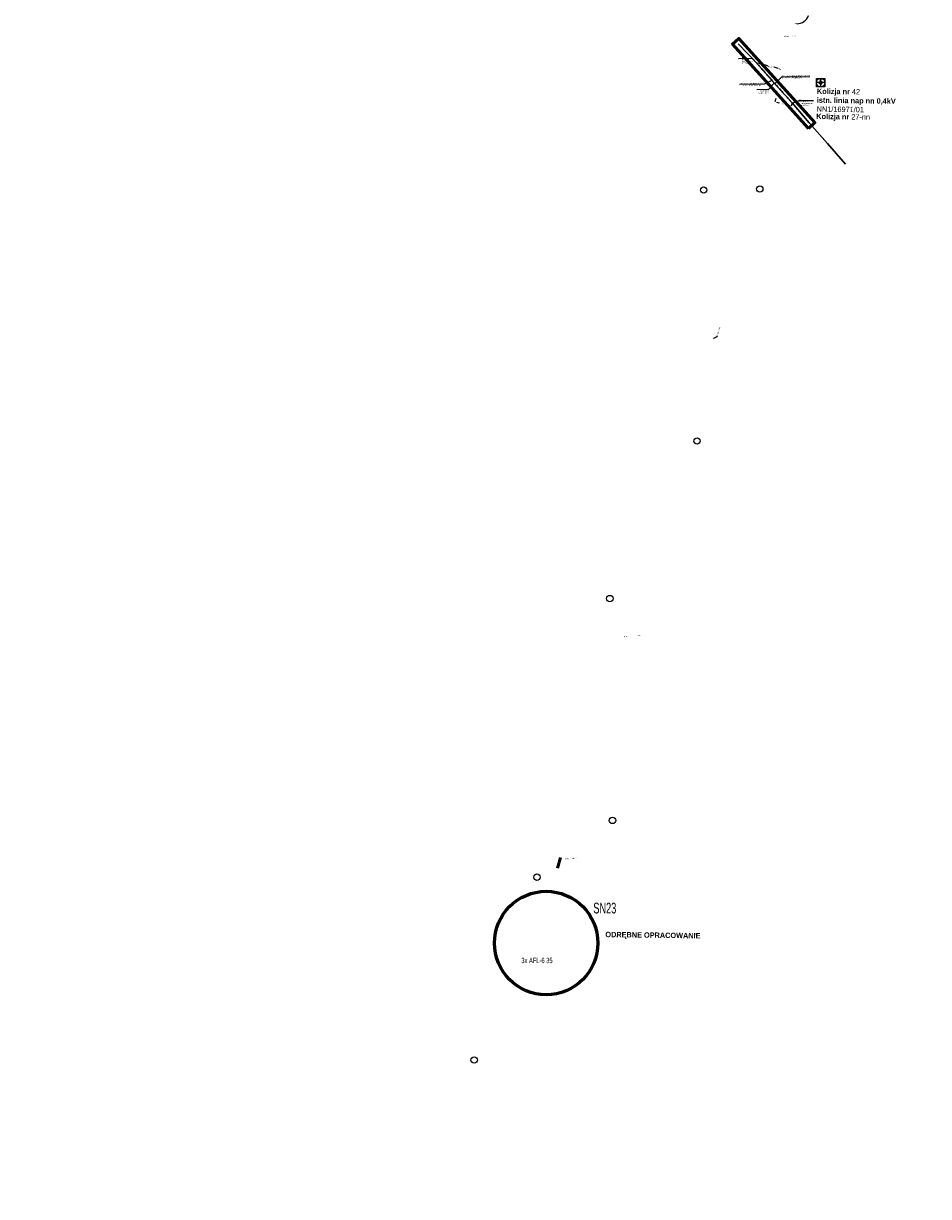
# Model space of a CAD drawing. Header units: millimetres. Extents: x 6504137 to 6515825, y 5737606 to 5784558.
# Tile 11 of 115: x 6504564 to 6506258, y 5744384 to 5746581. Entities that reach past the tile are written whole.
import ezdxf
from ezdxf import colors
from ezdxf.entities.mleader import LeaderData, LeaderLine
from ezdxf.math import Vec2, Vec3

# ---------------------------------------------------------------- set-up
doc = ezdxf.new("R2010")
doc.units = ezdxf.units.MM
doc.linetypes.add('JIS_02_2.0', pattern=[3, 2, -1])
for name, color, linetype in [('!Opisy', 7, 'Continuous'), ('#Nr Działek', 6, 'Continuous'), ('_Kąt załomu', 7, 'Continuous'), ('_Opisy', 7, 'Continuous')]:
    doc.layers.add(name, color=color, linetype=linetype)
for name, color, linetype, lineweight in [('-Linia kablowa nn', 132, 'JIS_02_2.0', 30), ('_-demontaż nn', 132, 'DEMONTAZ', 20), ('_trasa_slupy', 1, 'Continuous', 20), ('_Zakres mapy projektowej', 4, 'Continuous', 50)]:
    doc.layers.add(name, color=color, linetype=linetype, lineweight=lineweight)
doc.layers.add('-wymiary', color=7, linetype='Continuous', lineweight=35, true_color=0x000000)
doc.layers.add('istn. linia nap.', color=7, linetype='Continuous', lineweight=0, true_color=0x000000)
doc.layers.add('@pomocnicza', color=3, linetype='Continuous', plot=False)
doc.layers.add('Opis kolizje', color=1, linetype='Continuous', lineweight=80, plot=False)
doc.styles.add('Arial_Narr', font='ARIALN.TTF')
doc.styles.add('GEO-INFO', font='arial.ttf')
doc.styles.add('Nr działek', font='ARIALN.TTF', dxfattribs={"width": 0.75})
doc.styles.get("Standard").update_dxf_attribs({"font": 'ARIALN.TTF'})
doc.linetypes.add('DEMONTAZ', pattern='A,1,["x",Standard,S=1,R=0,X=-0.1,Y=-0.35],1', length=2)
doc.dimstyles.new('Kat załomu', dxfattribs={"dimtxt": 2.2, "dimasz": 5, "dimexe": 0.18, "dimexo": 0.0625, "dimtad": 0, "dimtih": 1, "dimtoh": 1, "dimdec": 4, "dimzin": 0, "dimdsep": 46, "dimtxsty": 'Standard', "dimcen": 0.9, "dimse1": 1, "dimse2": 1, "dimadec": 0, "dimazin": 0, "dimtfac": 1, "dimtdec": 4, "dimtofl": 0, "dimtmove": 0, "dimatfit": 3, "dimfxl": 1, "dimtolj": 1, "dimtzin": 0, "dimarcsym": 0})
doc.dimstyles.new('McRobic', dxfattribs={"dimtxt": 3, "dimasz": 4, "dimexe": 0.5, "dimexo": 0.04, "dimgap": 0.4, "dimtad": 0, "dimtih": 1, "dimtoh": 1, "dimdec": 1, "dimrnd": 0.01, "dimzin": 0, "dimdsep": 46, "dimtxsty": 'Standard', "dimcen": 0.09, "dimadec": 0, "dimazin": 0, "dimtfac": 1, "dimtdec": 1, "dimtofl": 0, "dimtmove": 0, "dimatfit": 3, "dimfxl": 1, "dimtolj": 1, "dimtzin": 0, "dimlwd": 25, "dimlwe": 25, "dimarcsym": 0})

# ---------------------------------------------------------------- blocks, each defined once
blk = doc.blocks.new('roza')
for p, q in [((-4.7, 0), (-0.8, 0.8)), ((-0.8, -0.8), (-4.7, 0)), ((0, 0), (-4.7, 0)), ((-4.3, 0.1), (-4.3, 0)), ((-3.9, 0.1), (-3.9, 0)), ((-3.5, 0.2), (-3.5, 0)), ((-3.1, 0.3), (-3.1, 0)), ((-2.7, 0.4), (-2.7, 0)), ((-1.2, 0.7), (-2.3, 2.3)), ((-2.3, 2.3), (-1.6, 1.6)), ((-2.3, 2.3), (-1.2, 1.5)), ((-2.3, 0.5), (-2.3, 0)), ((-2, 0), (-2, 0.5)), ((-1.8, 2), (-1.9, 1.9)), ((-1.6, 1.6), (-1.5, 1.8)), ((-1.6, 1.6), (-1.3, 1.3)), ((-1.6, 0), (-1.6, 0.6)), ((-1.3, 1.4), (-1.2, 1.5)), ((-1.3, 1.3), (-0.8, 0.8)), ((-1.2, 1.5), (-0.7, 1.2)), ((-1.2, 0.7), (-1.2, 0)), ((-1.1, 1.1), (-0.8, 1.3)), ((-0.8, 0.8), (0, 4.7)), ((-0.8, 0), (-0.8, 0.8)), ((0, 0), (-0.8, 0.8)), ((-0.8, -0.8), (0, 0)), ((-0.7, 7.3), (-0.7, 5)), ((-0.7, 7.3), (0.8, 5)), ((-0.4, 0.4), (-0.4, 0)), ((0, 0), (0, 4.7)), ((0, 4.7), (0.8, 0.8)), ((0.1, 4.3), (0, 4.3)), ((0.1, 3.9), (0, 3.9)), ((0.2, 3.5), (0, 3.5)), ((0.3, 3.1), (0, 3.1)), ((0.4, 2.7), (0, 2.7)), ((0.5, 2.3), (0, 2.3)), ((0, 2), (0.5, 2)), ((0, 1.6), (0.6, 1.6)), ((0.7, 1.2), (0, 1.2)), ((0, 0.8), (0.8, 0.8)), ((0, 0), (0.8, 0.8)), ((0.4, 0.4), (0, 0.4)), ((0, 0), (4.7, 0)), ((0, 0), (0.8, -0.8)), ((0, 0), (0, -4.7)), ((0.4, -0.4), (0.4, 0)), ((0.7, 1.2), (2.3, 2.3)), ((0.8, 5), (0.8, 7.3)), ((1.3, 1.3), (0.8, 0.8)), ((0.8, 0.8), (4.7, 0)), ((0.8, 0), (0.8, -0.8)), ((1.1, 1.1), (1.3, 0.8)), ((1.5, 1.2), (1.2, 0.7)), ((1.2, -0.7), (1.2, 0)), ((1.6, 1.6), (1.3, 1.3)), ((1.4, 1.3), (1.5, 1.2)), ((2.3, 2.3), (1.5, 1.2)), ((2.3, 2.3), (1.6, 1.6)), ((1.6, 1.6), (1.8, 1.5)), ((1.6, 0), (1.6, -0.6)), ((2, 1.8), (1.9, 1.9)), ((2, 0), (2, -0.5)), ((2.3, -0.5), (2.3, 0)), ((2.7, -0.4), (2.7, 0)), ((3.1, -0.3), (3.1, 0)), ((3.5, -0.2), (3.5, 0)), ((3.9, -0.1), (3.9, 0)), ((4.3, -0.1), (4.3, 0)), ((-0.7, -1.2), (-2.3, -2.3)), ((-2.3, -2.3), (-1.5, -1.2)), ((-2.3, -2.3), (-1.6, -1.6)), ((-2, -1.8), (-1.9, -1.9)), ((-1.6, -1.6), (-1.8, -1.5)), ((-1.6, -1.6), (-1.3, -1.3)), ((-1.5, -1.2), (-1.2, -0.7)), ((-1.4, -1.3), (-1.5, -1.2)), ((-1.1, -1.1), (-1.3, -0.8)), ((-1.3, -1.3), (-0.8, -0.8)), ((0, -4.7), (-0.8, -0.8)), ((0, -0.8), (-0.8, -0.8)), ((-0.7, -1.2), (0, -1.2)), ((0, -1.6), (-0.6, -1.6)), ((0, -2), (-0.5, -2)), ((-0.5, -2.3), (0, -2.3)), ((-0.4, -0.4), (0, -0.4)), ((-0.4, -2.7), (0, -2.7)), ((-0.3, -3.1), (0, -3.1)), ((-0.2, -3.5), (0, -3.5)), ((-0.1, -3.9), (0, -3.9)), ((-0.1, -4.3), (0, -4.3)), ((0.8, -0.8), (0, -4.7)), ((1.2, -1.5), (0.7, -1.2)), ((4.7, 0), (0.8, -0.8)), ((1.3, -1.3), (0.8, -0.8)), ((1.1, -1.1), (0.8, -1.3)), ((1.2, -0.7), (2.3, -2.3)), ((1.3, -1.4), (1.2, -1.5)), ((2.3, -2.3), (1.2, -1.5)), ((1.6, -1.6), (1.3, -1.3)), ((1.6, -1.6), (1.5, -1.8)), ((2.3, -2.3), (1.6, -1.6)), ((1.8, -2), (1.9, -1.9))]:
    blk.add_line(p, q)
at = {"layer": '@pomocnicza'}
for p, q in [((8, 0), (-8, 0)), ((0, 8), (0, -8))]:
    blk.add_line(p, q, dxfattribs=at)
blk.add_lwpolyline([(-8, 8), (8, 8), (8, -8), (-8, -8)], close=True, dxfattribs=at)
blk.add_circle((0, 0), 8, dxfattribs=at)
blk = doc.blocks.new('*D55')
at = {"layer": '_Kąt załomu', "color": 0, "lineweight": -2, "transparency": 16777216}
for start, end in [(358.1876, 72.4596), (267.8872, 342.1626)]:
    blk.add_arc((6506012.3, 5746602.8), 22.3, start, end, dxfattribs=at)
at = {"layer": '_Kąt załomu', "color": 0, "transparency": 16777216}
for points in [[(6506018.9, 5746623.2), (6506019.2, 5746624.8), (6506014.1, 5746625)], [(6506011.4, 5746579.7), (6506011.6, 5746581.3), (6506006.5, 5746581.3)]]:
    blk.add_solid(points, dxfattribs=at)
at = {"layer": 'Defpoints', "color": 0, "transparency": 16777216}
for p in [(6506258.3, 5749625.3), (6506012.3, 5746602.8), (6506029, 5746588), (6504940.5, 5742603.2)]:
    blk.add_point(p, dxfattribs=at)
at = {"layer": '_Kąt załomu', "color": 0, "transparency": 16777216, "insert": (6506034.3, 5746599), "char_height": 2.2, "attachment_point": 5, "rotation": 260}
blk.add_mtext('\\A1;190°', dxfattribs=at)
blk = doc.blocks.new('*D56')
at = {"layer": '_Kąt załomu', "color": 0, "lineweight": -2, "transparency": 16777216}
for start, end in [(352.7991, 62.4743), (267.5517, 337.2272)]:
    blk.add_arc((6504940.5, 5742603.2), 22.9, start, end, dxfattribs=at)
at = {"layer": '_Kąt załomu', "color": 0, "transparency": 16777216}
for points in [[(6504950.8, 5742622.8), (6504951.4, 5742624.3), (6504946.5, 5742625.3)], [(6504939.4, 5742579.5), (6504939.7, 5742581.1), (6504934.6, 5742581.1)]]:
    blk.add_solid(points, dxfattribs=at)
at = {"layer": 'Defpoints', "color": 0, "transparency": 16777216}
for p in [(6506012.3, 5746602.8), (6504940.5, 5742603.2), (6504956.8, 5742587), (6504563.8, 5741194.4)]:
    blk.add_point(p, dxfattribs=at)
at = {"layer": '_Kąt załomu', "color": 0, "transparency": 16777216, "insert": (6504962.7, 5742597.3), "char_height": 2.2, "attachment_point": 5, "rotation": 255}
blk.add_mtext('\\A1;180°', dxfattribs=at)
blk = doc.blocks.new('*D158')
at = {"layer": '-wymiary', "color": 0, "linetype": 'Continuous', "lineweight": 25, "transparency": 16777216}
for p, q in [((6505972.2, 5746440.2), (6505970.5, 5746433.9)), ((6506002.8, 5746432.2), (6506001.1, 5746425.9))]:
    blk.add_line(p, q, dxfattribs=at)
at = {"layer": '-wymiary', "color": 0, "lineweight": 25, "transparency": 16777216}
for p, q in [((6505974.5, 5746433.4), (6505978.2, 5746432.4)), ((6505997.4, 5746427.4), (6505990.2, 5746429.3))]:
    blk.add_line(p, q, dxfattribs=at)
at = {"layer": '-wymiary', "color": 0, "transparency": 16777216}
for points in [[(6505974.7, 5746434), (6505974.4, 5746432.8), (6505970.7, 5746434.4)], [(6505997.2, 5746426.7), (6505997.6, 5746428), (6506001.3, 5746426.3)]]:
    blk.add_solid(points, dxfattribs=at)
at = {"layer": 'Defpoints', "color": 0, "transparency": 16777216}
for p in [(6505972.2, 5746440.3), (6505970.7, 5746434.4), (6506002.8, 5746432.2)]:
    blk.add_point(p, dxfattribs=at)
at = {"layer": '-wymiary', "color": 0, "transparency": 16777216, "insert": (6505984.2, 5746430.8), "char_height": 3, "attachment_point": 5, "rotation": 0.0213, "style": 'GEO-INFO'}
blk.add_mtext('\\A1;31.6m', dxfattribs=at)
blk = doc.blocks.new('*D159')
at = {"layer": '-wymiary', "color": 0, "linetype": 'Continuous', "lineweight": 25, "transparency": 16777216}
for p, q in [((6505936.6, 5746506.7), (6505937, 5746508)), ((6505980.5, 5746494.9), (6505980.9, 5746496.2))]:
    blk.add_line(p, q, dxfattribs=at)
at = {"layer": '-wymiary', "color": 0, "lineweight": 25, "transparency": 16777216}
for p, q in [((6505940.7, 5746506.5), (6505956.9, 5746502.1)), ((6505976.9, 5746496.7), (6505969, 5746498.9))]:
    blk.add_line(p, q, dxfattribs=at)
at = {"layer": '-wymiary', "color": 0, "transparency": 16777216}
for points in [[(6505940.9, 5746507.1), (6505940.5, 5746505.8), (6505936.8, 5746507.5)], [(6505976.7, 5746496.1), (6505977.1, 5746497.4), (6505980.8, 5746495.7)]]:
    blk.add_solid(points, dxfattribs=at)
at = {"layer": 'Defpoints', "color": 0, "transparency": 16777216}
for p in [(6505936.6, 5746506.7), (6505936.8, 5746507.5), (6505980.5, 5746494.9)]:
    blk.add_point(p, dxfattribs=at)
at = {"layer": '-wymiary', "color": 0, "transparency": 16777216, "insert": (6505962.9, 5746500.5), "char_height": 3, "attachment_point": 5, "rotation": 0.0213, "style": 'GEO-INFO'}
blk.add_mtext('\\A1;45.5m', dxfattribs=at)
blk = doc.blocks.new('OKRAG_PELNY')
at = {"color": 0}
blk.add_lwpolyline([(0.5, 0), (0.482963, -0.12941), (0.433013, -0.25), (0.353553, -0.353553), (0.25, -0.433013), (0.12941, -0.482963), (0, -0.5), (-0.12941, -0.482963), (-0.25, -0.433013), (-0.353553, -0.353553), (-0.433013, -0.25), (-0.482963, -0.12941), (-0.5, 0), (-0.482963, 0.12941), (-0.433013, 0.25), (-0.353553, 0.353553), (-0.25, 0.433013), (-0.12941, 0.482963), (0, 0.5), (0.12941, 0.482963), (0.25, 0.433013), (0.353553, 0.353553), (0.433013, 0.25), (0.482963, 0.12941)], close=True, dxfattribs=at)

msp = doc.modelspace()

# ---------------------------------------------------------------- linework, layer by layer
at = {"layer": '#Nr Działek'}
for centre in [(6505837.28, 5746269), (6505942.27, 5746270.97), (6505824.86, 5745798.94), (6505661.62115, 5745503.92518), (6505666.62, 5745088.45), (6505525.2, 5744982.16), (6505407.64, 5744639.66)]:
    msp.add_circle(centre, 6, dxfattribs=at)
at = {"layer": '-Linia kablowa nn'}
msp.add_lwpolyline([(6506002.79799, 5746432.19723), (6506002.79799, 5746432.19723), (6506002.79799, 5746432.19723), (6506002.79799, 5746432.19723), (6506002.79799, 5746432.19723), (6506002.79799, 5746432.19723), (6506002.79799, 5746432.19723), (6506002.79799, 5746432.19723), (6506002.79799, 5746432.19723), (6505936.62527, 5746506.69279), (6505936.62527, 5746506.69279), (6505936.62527, 5746506.69279), (6505936.62527, 5746506.69279), (6505936.62527, 5746506.69279), (6505936.62527, 5746506.69279), (6505936.62527, 5746506.69279), (6505936.62527, 5746506.69279), (6505936.62527, 5746506.69279), (6505936.62527, 5746506.69279), (6505936.62527, 5746506.69279), (6505936.62527, 5746506.69279), (6505936.62527, 5746506.69279), (6505936.62527, 5746506.69279), (6505936.62527, 5746506.69279), (6505936.62527, 5746506.69279), (6505936.62527, 5746506.69279), (6505936.62527, 5746506.69279), (6505936.62527, 5746506.69279), (6505936.62527, 5746506.69279), (6505936.62527, 5746506.69279), (6505936.62527, 5746506.69279), (6505936.62527, 5746506.69279), (6505936.62527, 5746506.69279), (6505936.62527, 5746506.69279), (6505936.62527, 5746506.69279), (6505936.62527, 5746506.69279), (6505936.62527, 5746506.69279), (6505936.62527, 5746506.69279), (6505936.62527, 5746506.69279), (6505936.62527, 5746506.69279), (6505936.62527, 5746506.69279), (6505936.62527, 5746506.69279), (6505936.62527, 5746506.69279), (6505936.62527, 5746506.69279), (6505936.62527, 5746506.69279), (6505936.62527, 5746506.69279), (6505936.62527, 5746506.69279), (6505936.62527, 5746506.69279), (6505936.62527, 5746506.69279)], dxfattribs=at)
at = {"layer": '_-demontaż nn', "linetype": 'DEMONTAZ'}
for p, q in [((6505936.62527, 5746506.69279), (6505969.08814, 5746468.94082)), ((6505969.08814, 5746468.94082), (6506002.79799, 5746432.19723))]:
    msp.add_line(p, q, dxfattribs=at)
at = {"layer": 'istn. linia nap.', "color": 18, "linetype": 'Continuous', "lineweight": 30, "true_color": 0x000000}
for p, q in [((6505901.60921, 5746542.62624), (6505936.62527, 5746506.69279)), ((6506002.79799, 5746432.19723), (6506035.02405, 5746394.63593)), ((6506035.02405, 5746394.63593), (6506068.85224, 5746356.11708)), ((6506068.85224, 5746356.11708), (6506103.07929, 5746317.68521))]:
    msp.add_line(p, q, dxfattribs=at)
at = {"layer": 'Opis kolizje', "color": 3, "lineweight": 60}
msp.add_circle((6505542.35445, 5744858.7942, -100), 96.83317, dxfattribs=at)

# ---------------------------------------------------------------- block references
at = {"layer": '@pomocnicza'}
msp.add_blockref('roza', (6506056.29855, 5746470.07754), dxfattribs=at)
at = {"layer": '_-demontaż nn', "lineweight": 18, "xscale": 0.6999999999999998, "yscale": 0.6999999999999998, "rotation": 179.6972132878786}
for p in [(6505936.62527, 5746506.69279), (6506002.79799, 5746432.19723)]:
    msp.add_blockref('OKRAG_PELNY', p, dxfattribs=at)
at = {"layer": '_-demontaż nn', "color": 250, "lineweight": 18, "xscale": 0.6999999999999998, "yscale": 0.6999999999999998, "rotation": 179.6972132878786}
msp.add_blockref('OKRAG_PELNY', (6505969.08814, 5746468.94082), dxfattribs=at)

# ---------------------------------------------------------------- texts
at = {"layer": '!Opisy', "color": 5, "insert": (6505653.30943, 5744879.86249), "char_height": 10, "width": 348.1955042, "attachment_point": 1, "rotation": 359.20502598, "style": 'Arial_Narr'}
msp.add_mtext('{\\fArial Narrow|b1|i0|c238|p34;\\C1;ODRĘBNE OPRACOWANIE}', dxfattribs=at)
at = {"layer": '_Opisy', "char_height": 2, "attachment_point": 5, "bg_fill": 3, "box_fill_scale": 1, "bg_fill_color": 256, "bg_fill_transparency": 0}
for width, insert, rotation in [(5.921416, (6505992.10977, 5746556.69166), 181.52666389), (3.5727961, (6505691.48517, 5745432.69108), 185.58584091), (3.5727961, (6505716.55219, 5745434.65926), 185.58584091), (6.316639, (6505595.45717, 5745017.47047), 185.9897375)]:
    msp.add_mtext_dynamic_manual_height_columns('Droga', width=width, gutter_width=10, heights=[0], dxfattribs=dict(at, insert=insert, rotation=rotation))
at = {"layer": '_trasa_slupy', "insert": (6506049.40646, 5746459.09081), "char_height": 10, "width": 348.1955042, "attachment_point": 1, "rotation": 359.20502598, "style": 'Arial_Narr'}
msp.add_mtext('{\\fArial Narrow|b1|i0|c238|p34;Kolizja nr }42\\P{\\fArial Narrow|b1|i0|c238|p34;istn. linia nap nn 0,4kV\\P}NN1/16971/01', dxfattribs=at)
at = {"layer": '_trasa_slupy', "color": 5, "insert": (6506048.20576, 5746412.00307), "char_height": 10, "width": 348.1955042, "attachment_point": 1, "rotation": 359.20502598, "style": 'Arial_Narr'}
msp.add_mtext('{\\fArial Narrow|b1|i0|c238|p34;Kolizja nr }27-nn', dxfattribs=at)
at = {"layer": 'Opis kolizje', "color": 3, "lineweight": 60, "attachment_point": 1, "style": 'Nr działek'}
for s, width, insert, char_height in [('SN23', 45.0976765, (6505630.67837, 5744934.25901, -100), 20), ('3x AFL-6 35', 61.980376, (6505495.9719, 5744831.15583, -100), 10)]:
    msp.add_mtext_dynamic_manual_height_columns(s, width=width, gutter_width=10, heights=[0], dxfattribs=dict(at, insert=insert, char_height=char_height))

# ---------------------------------------------------------------- dimensions: what is measured, and where the dimension line sits
at = {"layer": '-wymiary', "color": 7, "linetype": 'Continuous'}
for base, p1, p2, angle, picture, middle in [((6505936.84103, 5746507.49619), (6505980.53679, 5746494.89999), (6505936.62527, 5746506.69279), 164.9674382, '*D159', (6505962.94857, 5746500.48479)), ((6505970.66423, 5746434.42171), (6506002.79799, 5746432.19723), (6505972.20782, 5746440.2705), 165.21576797, '*D158', (6505984.22003, 5746430.84411))]:
    dim = msp.add_linear_dim(base=base, p1=p1, p2=p2, angle=angle, dimstyle='McRobic', override={"dimpost": 'm', "dimtxsty": 'GEO-INFO'}, dxfattribs=at)
    dim.commit()
    dim.dimension.update_dxf_attribs({"geometry": picture, "text_midpoint": middle, "dimtype": 161, "text_rotation": 210})

# ---------------------------------------------------------------- leaders
at = {"layer": '_Opisy', "linetype": 'Continuous'}
ml = msp.add_multileader_mtext('Standard', dxfattribs=at)
ml.set_content('{\\fArial|b0|i0|c238|p34;I/5       \\P\\C256;istn. P 8ZN\\P}do przebudowy na\\P{\\fArial|b0|i0|c238|p34;\\C256;Kgo 10,5/xxE}', color=256)
ml.set_leader_properties()
ml.build(insert=Vec2(0, 0))
ml.multileader.update_dxf_attribs({"text_left_attachment_type": 6, "text_right_attachment_type": 6, "dogleg_length": 0.36, "arrow_head_size": 1.2, "scale": 0.8})
ctx = ml.context
ctx.base_point, ctx.scale, ctx.char_height, ctx.arrow_head_size, ctx.landing_gap_size, ctx.plane_origin, ctx.plane_x_axis, ctx.plane_y_axis = Vec3(6505907.96085, 5746514.83311, 30.78), 0.8, 2.16, 1.2, 0.072, Vec3(6506050.65977, 5746569.55529, 30.78), Vec3(0.9998922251, 0.0146812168), Vec3(-0.0146812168, 0.9998922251)
ctx.left_attachment, ctx.right_attachment = 6, 6
notes = []
notes.append((ctx, [(1, (1, 1, 0), (6505928.42295, 5746515.13355, 30.78), (-0.9998922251, -0.0146812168), 0.288, [(1, [(6505936.62527, 5746506.69279, 30.78)], 0, [])])]))
ctx.mtext.insert, ctx.mtext.text_direction, ctx.mtext.rotation, ctx.mtext.flow_direction = Vec3(6505907.99126, 5746517.66573, 30.78), Vec3(0.9998922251, 0.0146812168), 0.0146817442, 5
ml = msp.add_multileader_mtext('Standard', dxfattribs=at)
ml.set_content('{\\fArial|b0|i0|c238|p34;\\C256; Proj. linia kablowa nn NA2XY (YAKXS) \\P4x120 SE L=00100|00127m \\P}', color=256)
ml.set_leader_properties()
ml.build(insert=Vec2(0, 0))
ml.multileader.update_dxf_attribs({"text_left_attachment_type": 6, "text_right_attachment_type": 6, "dogleg_length": 0.36, "arrow_head_size": 1.2, "scale": 0.8})
ctx = ml.context
ctx.base_point, ctx.scale, ctx.char_height, ctx.arrow_head_size, ctx.landing_gap_size, ctx.plane_origin, ctx.plane_x_axis, ctx.plane_y_axis = Vec3(6505983.63298, 5746480.85149, 51.6), 0.8, 2.16, 1.2, 0.072, Vec3(6506008.46977, 5746278.41745, 51.6), Vec3(0.9998922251, 0.0146812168), Vec3(-0.0146812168, 0.9998922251)
ctx.left_attachment, ctx.right_attachment = 6, 6
notes.append((ctx, [(1, (1, 1, 0), (6505983.34501, 5746480.84727, 51.6), (0.9998922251, 0.0146812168), 0.288, [(1, [(6505970.92377, 5746468.08041, 51.6)], 0, [])])]))
ctx.mtext.insert, ctx.mtext.text_direction, ctx.mtext.rotation, ctx.mtext.flow_direction = Vec3(6505983.6634, 5746483.68412, 51.6), Vec3(0.9998922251, 0.0146812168), 0.0146817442, 5
ml = msp.add_multileader_mtext('Standard', dxfattribs=at)
ml.set_content('{\\fArial|b0|i0|c238|p34;\\C256; Istn. linia napowietrzna nn 0,4kV \\P}typu AL 50mm² do demontażu ', color=256)
ml.set_leader_properties()
ml.build(insert=Vec2(0, 0))
ml.multileader.update_dxf_attribs({"text_left_attachment_type": 6, "text_right_attachment_type": 6, "dogleg_length": 0.36, "arrow_head_size": 1.2, "scale": 0.8})
ctx = ml.context
ctx.base_point, ctx.scale, ctx.char_height, ctx.arrow_head_size, ctx.landing_gap_size, ctx.plane_origin, ctx.plane_x_axis, ctx.plane_y_axis = Vec3(6505906.0983, 5746466.56436, 51.6), 0.8, 2.16, 1.2, 0.072, Vec3(6505964.86949, 5746263.04387, 51.6), Vec3(0.9998922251, 0.0146812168), Vec3(-0.0146812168, 0.9998922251)
ctx.left_attachment, ctx.right_attachment, ctx.text_align_type = 6, 6, 2
notes.append((ctx, [(1, (1, 1, 0), (6505950.78485, 5746467.22049, 51.6), (-0.9998922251, -0.0146812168), 0.288, [(1, [(6505964.64043, 5746474.11319, 51.6)], 0, [])])]))
ctx.mtext.insert, ctx.mtext.text_direction, ctx.mtext.rotation, ctx.mtext.alignment, ctx.mtext.flow_direction = Vec3(6505950.38373, 5746470.01878, 51.6), Vec3(0.9998922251, 0.0146812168), 0.0146817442, 3, 5
ml = msp.add_multileader_mtext('Standard', dxfattribs=at)
ml.set_content('{\\fArial|b0|i0|c238|p34;I/6        \\P\\C256;istn. P-8/ZN\\P}do{\\fArial|b0|i0|c238|p34;\\C256; demontażu}', color=256)
ml.set_leader_properties()
ml.build(insert=Vec2(0, 0))
ml.multileader.update_dxf_attribs({"text_left_attachment_type": 6, "text_right_attachment_type": 6, "dogleg_length": 0.36, "arrow_head_size": 1.2, "scale": 0.8})
ctx = ml.context
ctx.base_point, ctx.scale, ctx.char_height, ctx.arrow_head_size, ctx.landing_gap_size, ctx.plane_origin, ctx.plane_x_axis, ctx.plane_y_axis = Vec3(6505940.04147, 5746456.69759, 30.78), 0.8, 2.16, 1.2, 0.072, Vec3(6506048.60073, 5746505.7219, 30.78), Vec3(0.9998922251, 0.0146812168), Vec3(-0.0146812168, 0.9998922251)
ctx.left_attachment, ctx.right_attachment, ctx.text_align_type = 6, 6, 2
notes.append((ctx, [(1, (1, 1, 0), (6505958.69443, 5746456.97147, 30.78), (-0.9998922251, -0.0146812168), 0.288, [(1, [(6505969.08814, 5746468.94082, 30.78)], 0, [])])]))
ctx.mtext.insert, ctx.mtext.text_direction, ctx.mtext.rotation, ctx.mtext.alignment, ctx.mtext.flow_direction = Vec3(6505958.3017, 5746459.19814, 30.78), Vec3(0.9998922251, 0.0146812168), 0.0146817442, 3, 5
ml = msp.add_multileader_mtext('Standard', dxfattribs=at)
ml.set_content('{\\fArial|b0|i0|c238|p34;I/7       \\P\\C256;istn. P 8ZN\\P}do przebudowy na\\P{\\fArial|b0|i0|c238|p34;\\C256;Kgo 10,5/xxE}', color=256)
ml.set_leader_properties()
ml.build(insert=Vec2(0, 0))
ml.multileader.update_dxf_attribs({"text_left_attachment_type": 6, "text_right_attachment_type": 6, "dogleg_length": 0.36, "arrow_head_size": 1.2, "scale": 0.8})
ctx = ml.context
ctx.base_point, ctx.scale, ctx.char_height, ctx.arrow_head_size, ctx.landing_gap_size, ctx.plane_origin, ctx.plane_x_axis, ctx.plane_y_axis = Vec3(6506016.7635, 5746436.53689, 30.78), 0.8, 2.16, 1.2, 0.072, Vec3(6506158.31482, 5746492.16672, 30.78), Vec3(0.9998922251, 0.0146812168), Vec3(-0.0146812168, 0.9998922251)
ctx.left_attachment, ctx.right_attachment = 6, 6
notes.append((ctx, [(1, (1, 1, 0), (6506016.47553, 5746436.53266, 30.78), (0.9998922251, 0.0146812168), 0.288, [(1, [(6506002.78779, 5746432.15855, 30.78)], 0, [])])]))
ctx.mtext.insert, ctx.mtext.text_direction, ctx.mtext.rotation, ctx.mtext.flow_direction = Vec3(6506016.79392, 5746439.36951, 30.78), Vec3(0.9998922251, 0.0146812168), 0.0146817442, 5
at = {"layer": '_Opisy'}
ml = msp.add_multileader_mtext('Standard', dxfattribs=at)
ml.set_content('Droga polna', color=7)
ml.set_leader_properties(color=7, linetype='Continuous', lineweight=-1)
ml.build(insert=Vec2(0, 0))
ml.multileader.update_dxf_attribs({"dogleg_length": 2, "arrow_head_size": 3})
ctx = ml.context
ctx.base_point, ctx.char_height, ctx.arrow_head_size, ctx.landing_gap_size, ctx.plane_origin, ctx.plane_x_axis, ctx.plane_y_axis = Vec3(6505866.64531, 5746010.47461), 2, 3, 1, Vec3(6505853.79672, 5745989.81395), Vec3(-0.2585015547, -0.9660108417), Vec3(0.9660108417, -0.2585015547)
ctx.text_align_type, ctx.attachment_type = 2, 2
notes.append((ctx, [(0, (1, 1, 0), (6505862.45533, 5745994.8168), (0.2585015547, 0.9660108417), 2, [(0, [(6505853.79672, 5745989.81395)], 0, [])])]))
ctx.mtext.insert, ctx.mtext.text_direction, ctx.mtext.rotation, ctx.mtext.alignment, ctx.mtext.flow_direction = Vec3(6505864.48085, 5745997.38033), Vec3(-0.2585015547, -0.9660108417), 4.4509182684, 3, 5
ctx.mtext.has_bg_fill, ctx.mtext.bg_color, ctx.mtext.bg_scale_factor, ctx.mtext.bg_transparency, ctx.mtext.use_window_bg_color = 1, -1027028792, 1.5, 0, 1
for ctx, leaders in notes:
    for number, flags, end, landing, length, lines in leaders:
        leader = LeaderData()
        leader.index, (leader.has_last_leader_line, leader.has_dogleg_vector, leader.attachment_direction) = number, flags
        leader.last_leader_point, leader.dogleg_vector, leader.dogleg_length = Vec3(end), Vec3(landing), length
        for number, points, colour, breaks in lines:
            line = LeaderLine()
            line.index, line.vertices, line.color, line.breaks = number, Vec3.list(points), colors.encode_raw_color(colour), breaks
            leader.lines.append(line)
        ctx.leaders.append(leader)

# ---------------------------------------------------------------- next in the draw order: texts
at = {"layer": '_Opisy', "char_height": 2, "attachment_point": 5, "bg_fill": 3, "box_fill_scale": 1, "bg_fill_color": 256, "bg_fill_transparency": 0}
for width, insert, rotation in [(5.921416, (6506007.51363, 5746557.43336), 181.52666389), (6.316639, (6505580.25023, 5745016.64751), 185.9897375)]:
    msp.add_mtext_dynamic_manual_height_columns('Droga', width=width, gutter_width=10, heights=[0], dxfattribs=dict(at, insert=insert, rotation=rotation))

# ---------------------------------------------------------------- next in the draw order: linework, layer by layer
at = {"layer": '_Zakres mapy projektowej', "color": 4}
msp.add_lwpolyline([(6506033.54462, 5746384.5316), (6506045.41614, 5746395.25852), (6505902.9623, 5746552.9126), (6505891.09078, 5746542.18567)], close=True, dxfattribs=at)
at = {"layer": '_Zakres mapy projektowej'}
msp.add_lwpolyline([(6505569.30865, 5745018.69421), (6505563.90931, 5744999.19341)], dxfattribs=at)

# ---------------------------------------------------------------- next in the draw order: dimensions: what is measured, and where the dimension line sits
at = {"layer": '_Kąt załomu'}
for base, center, p1, p2, picture, middle, turn in [((6506028.97567, 5746588.00622), (6506012.306, 5746602.781), (6506258.26, 5749625.263), (6504940.544, 5742603.205), '*D55', (6506034.25412, 5746598.9794), 260), ((6504956.75506, 5742587.00395), (6504940.544, 5742603.205), (6506012.306, 5746602.781), (6504563.766, 5741194.388), '*D56', (6504962.68323, 5742597.2782), 255)]:
    dim = msp.add_angular_dim_3p(base=base, center=center, p1=p1, p2=p2, dimstyle='Kat załomu', dxfattribs=at)
    dim.commit()
    dim.dimension.update_dxf_attribs({"geometry": picture, "text_midpoint": middle, "text_rotation": turn})

doc.saveas('drawing.dxf')
